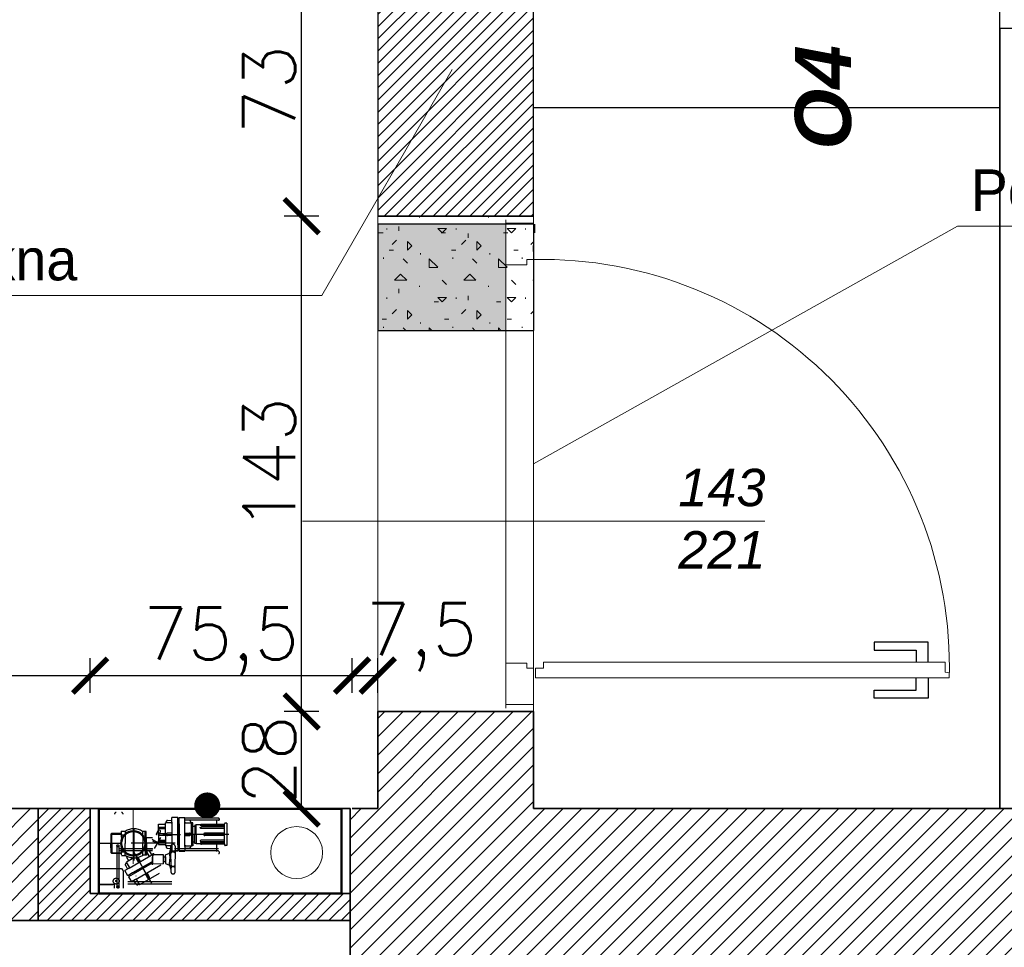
# Model space of a CAD drawing. Header units: millimetres. Extents: x -587 to 358276, y -26688 to 221215.
# Tile 244 of 256: x 14642 to 14926, y 10824 to 11092. Entities that reach past the tile are written whole.
import ezdxf
from ezdxf.lldxf.tags import DXFTag

# ---------------------------------------------------------------- set-up
doc = ezdxf.new("R2010")
doc.units = ezdxf.units.MM
doc.header["$MEASUREMENT"] = 0
doc.linetypes.add('ACAD_ISO10W100', pattern=[18, 12, -3, 0, -3])
doc.linetypes.add('DASHED', pattern=[19.05, 12.7, -6.35])
for name, color, linetype, lineweight in [('A_istniejące ściany', 7, 'Continuous', 35), ('A_l.przerywana', 250, 'ICAD_ISO03W100', 9), ('A_opisy', 166, 'Continuous', 15), ('A_projektowane sciany', 5, 'Continuous', 35), ('A_ściany projektowane', 5, 'Continuous', 35), ('k_wyburzenia widoczne', 252, 'PNEUMATIC2', 30), ('l. przekrojowa', 1, 'Continuous', 30), ('l.przekrojowa', 5, 'Continuous', 30), ('l.przerywana', 104, 'ICAD_ISO03W100', 5), ('l.wypełnien', 253, 'Continuous', 5), ('WYMIAROWA', 1, 'Continuous', 20), ('wymiarowanie', 176, 'Continuous', 9)]:
    doc.layers.add(name, color=color, linetype=linetype, lineweight=lineweight)
doc.layers.add('osie', color=8, linetype='ACAD_ISO10W100')
doc.layers.add('stolarka', color=1, linetype='Continuous')
doc.styles.add('ARIALL', font='GOTHIC.TTF', dxfattribs={"height": 40})
doc.styles.add('ROMANS', font='romans')
doc.styles.add('styl2', font='simplex.shx')
tags = doc.linetypes.add('ICAD_ISO03W100', pattern=[30, 12, -18]).pattern_tags.tags
tags[6:7] = [DXFTag(74, 4), DXFTag(75, 0), DXFTag(340, '0'), DXFTag(46, 1.0), DXFTag(50, 0.0), DXFTag(44, 0.0), DXFTag(45, 0.0)]
tags[4:5] = [DXFTag(74, 4), DXFTag(75, 0), DXFTag(340, '0'), DXFTag(46, 1.0), DXFTag(50, 0.0), DXFTag(44, 0.0), DXFTag(45, 0.0)]
doc.linetypes.add('PNEUMATIC2', pattern='A,0.5,-0.25,["//",Standard,S=0.2,R=0,X=-0.1,Y=-0.1],-0.25', length=1)
doc.dimstyles.new('Kopia I_1.100', dxfattribs={"dimtxt": 15, "dimasz": 10, "dimexe": 5, "dimexo": 1, "dimgap": 1.5, "dimtad": 1, "dimdec": 1, "dimrnd": 0.5, "dimtxsty": 'styl2', "dimblk": 'ARCHTICK', "dimcen": 5, "dimadec": 0, "dimazin": 0, "dimtfac": 1, "dimtdec": 1, "dimtmove": 0, "dimatfit": 3, "dimldrblk": 'ARCHTICK', "dimfxl": 10, "dimfxlon": 1, "dimarcsym": 0})
pattern_1 = [(45, (4866.0028, 29.4387), (-1.76776695, 1.76776695), [])]
pattern_2 = [(0, (0, 0), (20, 20), [2.5, -17.5]), (90, (0, 0), (-20, 20), [2.5, -17.5]), (135, (2.5, 0), (-20, 1e-15), [3.535534, -24.748738]), (0, (2.5, 11.25), (20, 20), [2.5, -17.5]), (45, (3.75, 10), (1e-15, 20), [1.767766, -26.516504]), (135, (3.75, 10), (-20, 1e-15), [1.767766, -26.516504]), (0, (10, 16.25), (20, 20), [3.535534, -16.464466]), (45, (10, 16.25), (1e-15, 20), [2.5, -25.784272]), (135, (13.536, 16.25), (-20, 1e-15), [2.5, -25.784272]), (90, (13.75, 5), (-20, 20), [2.5, -17.5]), (45, (13.75, 5), (1e-15, 20), [1.767766, -26.516504]), (135, (15, 6.25), (-20, 1e-15), [1.767766, -26.516504]), (0, (2.5, 5), (20, 20), [1.25, -16.75]), (0, (17.5, 10), (20, 20), [1.25, -16.75]), (90, (11.25, 12.5), (-20, 20), [1.25, -16.75]), (135, (13.75, 1.25), (-20, 1e-15), [1.767766, -26.516504]), (135, (5, 15), (-20, 1e-15), [1.767766, -26.516504]), (45, (9.375, 6.562), (1e-15, 20), [1.767766, -26.516504]), (90, (6.875, 2.5), (-20, 20), [0.3125, -19.6875]), (90, (7.812, 10.938), (-20, 20), [0.3125, -19.6875]), (90, (17.188, 14.375), (-20, 20), [0.3125, -19.6875]), (90, (17.5, 3.75), (-20, 20), [0.3125, -19.6875])]

# ---------------------------------------------------------------- blocks, each defined once
blk = doc.blocks.new('_ArchTick')
at = {"color": 0, "linetype": 'ByBlock', "const_width": 0.15}
blk.add_lwpolyline([(-0.5, -0.5), (0.5, 0.5)], dxfattribs=at)
blk = doc.blocks.new('*D4176')
at = {"layer": 'Defpoints', "color": 0}
for p in [(14723.23, 10891.76), (14745.19, 10891.76), (14745.19, 10863.76)]:
    blk.add_point(p, dxfattribs=at)
at = {"layer": 'wymiarowanie', "color": 0, "lineweight": -2}
for p, q in [((14728.23, 10891.76), (14718.23, 10891.76)), ((14723.23, 10863.76), (14723.23, 10891.76)), ((14728.23, 10863.76), (14718.23, 10863.76))]:
    blk.add_line(p, q, dxfattribs=at)
at = {"layer": 'wymiarowanie', "color": 0, "lineweight": -2, "xscale": 10, "yscale": 10, "zscale": 10}
for p, rotation in [((14723.23, 10891.76), 90), ((14723.23, 10863.76), 270)]:
    blk.add_blockref('_ArchTick', p, dxfattribs=dict(at, rotation=rotation))
at = {"layer": 'wymiarowanie', "color": 0, "insert": (14713.85, 10877.76), "char_height": 15, "attachment_point": 5, "rotation": 90, "style": 'styl2'}
blk.add_mtext('28', dxfattribs=at)
blk = doc.blocks.new('*D4177')
at = {"layer": 'Defpoints', "color": 0}
for p in [(14723.23, 11034.76), (14745.19, 11034.76), (14745.19, 10891.76)]:
    blk.add_point(p, dxfattribs=at)
at = {"layer": 'wymiarowanie', "color": 0, "lineweight": -2}
for p, q in [((14728.23, 11034.76), (14718.23, 11034.76)), ((14723.23, 10891.76), (14723.23, 11034.76)), ((14728.23, 10891.76), (14718.23, 10891.76))]:
    blk.add_line(p, q, dxfattribs=at)
at = {"layer": 'wymiarowanie', "color": 0, "lineweight": -2, "xscale": 10, "yscale": 10, "zscale": 10}
for p, rotation in [((14723.23, 11034.76), 90), ((14723.23, 10891.76), 270)]:
    blk.add_blockref('_ArchTick', p, dxfattribs=dict(at, rotation=rotation))
at = {"layer": 'wymiarowanie', "color": 0, "insert": (14713.85, 10963.26), "char_height": 15, "attachment_point": 5, "rotation": 90, "style": 'styl2'}
blk.add_mtext('143', dxfattribs=at)
blk = doc.blocks.new('*D4178')
at = {"layer": 'Defpoints', "color": 0}
for p in [(14723.23, 11107.92), (14737.05, 11107.92), (14745.19, 11034.76)]:
    blk.add_point(p, dxfattribs=at)
at = {"layer": 'wymiarowanie', "color": 0, "lineweight": -2}
for p, q in [((14728.23, 11107.92), (14718.23, 11107.92)), ((14723.23, 11034.76), (14723.23, 11107.92)), ((14728.23, 11034.76), (14718.23, 11034.76))]:
    blk.add_line(p, q, dxfattribs=at)
at = {"layer": 'wymiarowanie', "color": 0, "lineweight": -2, "xscale": 10, "yscale": 10, "zscale": 10}
for p, rotation in [((14723.23, 11107.92), 90), ((14723.23, 11034.76), 270)]:
    blk.add_blockref('_ArchTick', p, dxfattribs=dict(at, rotation=rotation))
at = {"layer": 'wymiarowanie', "color": 0, "insert": (14713.85, 11071.34), "char_height": 15, "attachment_point": 5, "rotation": 90, "style": 'styl2'}
blk.add_mtext('73', dxfattribs=at)
blk = doc.blocks.new('*D4216')
at = {"layer": 'Defpoints', "color": 0}
for p in [(14662.19, 10902.14), (14511.19, 10878.76), (14662.19, 10863.71)]:
    blk.add_point(p, dxfattribs=at)
at = {"layer": 'wymiarowanie', "color": 0, "lineweight": -2}
for p, q in [((14511.19, 10897.14), (14511.19, 10907.14)), ((14662.19, 10897.14), (14662.19, 10907.14)), ((14511.19, 10902.14), (14662.19, 10902.14))]:
    blk.add_line(p, q, dxfattribs=at)
at = {"layer": 'wymiarowanie', "color": 0, "lineweight": -2, "xscale": 10, "yscale": 10, "zscale": 10, "rotation": 180}
blk.add_blockref('_ArchTick', (14511.19, 10902.14), dxfattribs=at)
at = {"layer": 'wymiarowanie', "color": 0, "lineweight": -2, "xscale": 10, "yscale": 10, "zscale": 10}
blk.add_blockref('_ArchTick', (14662.19, 10902.14), dxfattribs=at)
at = {"layer": 'wymiarowanie', "color": 0, "insert": (14586.69, 10911.33), "char_height": 15, "attachment_point": 5, "style": 'styl2'}
blk.add_mtext('151', dxfattribs=at)
blk = doc.blocks.new('*D4217')
at = {"layer": 'Defpoints', "color": 0}
for p in [(14737.78, 10902.14), (14662.19, 10863.71), (14737.78, 10863.76)]:
    blk.add_point(p, dxfattribs=at)
at = {"layer": 'wymiarowanie', "color": 0, "lineweight": -2}
for p, q in [((14662.19, 10897.14), (14662.19, 10907.14)), ((14737.78, 10897.14), (14737.78, 10907.14)), ((14662.19, 10902.14), (14737.78, 10902.14))]:
    blk.add_line(p, q, dxfattribs=at)
at = {"layer": 'wymiarowanie', "color": 0, "lineweight": -2, "xscale": 10, "yscale": 10, "zscale": 10, "rotation": 180}
blk.add_blockref('_ArchTick', (14662.19, 10902.14), dxfattribs=at)
at = {"layer": 'wymiarowanie', "color": 0, "lineweight": -2, "xscale": 10, "yscale": 10, "zscale": 10}
blk.add_blockref('_ArchTick', (14737.78, 10902.14), dxfattribs=at)
at = {"layer": 'wymiarowanie', "color": 0, "insert": (14699.98, 10912.02), "char_height": 15, "attachment_point": 5, "style": 'styl2'}
blk.add_mtext('75,5', dxfattribs=at)
blk = doc.blocks.new('*D4218')
at = {"layer": 'Defpoints', "color": 0}
for p in [(14745.19, 10902.14), (14745.19, 10891.76), (14737.78, 10863.76)]:
    blk.add_point(p, dxfattribs=at)
at = {"layer": 'wymiarowanie', "color": 0, "lineweight": -2}
for p, q in [((14737.78, 10897.14), (14737.78, 10907.14)), ((14745.19, 10897.14), (14745.19, 10907.14)), ((14737.78, 10902.14), (14745.19, 10902.14))]:
    blk.add_line(p, q, dxfattribs=at)
at = {"layer": 'wymiarowanie', "color": 0, "lineweight": -2, "xscale": 10, "yscale": 10, "zscale": 10, "rotation": 180}
blk.add_blockref('_ArchTick', (14737.78, 10902.14), dxfattribs=at)
at = {"layer": 'wymiarowanie', "color": 0, "lineweight": -2, "xscale": 10, "yscale": 10, "zscale": 10}
blk.add_blockref('_ArchTick', (14745.19, 10902.14), dxfattribs=at)
at = {"layer": 'wymiarowanie', "color": 0, "insert": (14757.79, 10913.24), "char_height": 15, "attachment_point": 5, "style": 'styl2'}
blk.add_mtext('7,5', dxfattribs=at)

msp = doc.modelspace()

# ---------------------------------------------------------------- hatches: boundary and pattern name
at = {"layer": 'k_wyburzenia widoczne', "linetype": 'Continuous', "lineweight": 5}
h = msp.add_hatch(dxfattribs=at)
h.set_pattern_fill('CONCRE', color=1, scale=20, style=0)
h.set_pattern_definition(pattern_2)
h.paths.add_polyline_path([(14245.21, 11058.45), (14245.21, 11072.96), (14180.19, 11072.96), (14180.19, 11105.96), (14125.19, 11105.96), (14125.19, 11102.7), (14125.19, 11101.75), (14125.19, 11081.75), (14125.19, 11081.35), (14125.19, 11078.45), (14125.19, 11058.45)])
h.paths.add_polyline_path([(14511.19, 11134.76), (14662.1, 11134.76), (14662.1, 11152.76), (14511.19, 11152.76)])
h.paths.add_polyline_path([(14470.19, 11058.45), (14470.19, 11072.96), (14324.12, 11072.96), (14324.12, 11072.16), (14324.12, 11058.45)])
h.paths.add_polyline_path([(14686.77, 11036.39), (14686.77, 10987.6), (14857.75, 10987.6), (14857.75, 11036.39)], flags=9)
h.paths.add_polyline_path([(14745.19, 11032.49), (14745.19, 11001.76), (14782.19, 11001.76), (14782.19, 11032.49)], flags=16)
h.paths.add_polyline_path([(14719.69, 11152.76), (14719.69, 11134.76), (14745.19, 11134.76), (14745.19, 11152.76), (14719.69, 11152.76)])
h.paths.add_polyline_path([(14101.19, 11044.1), (14101.19, 11058.45), (14125.19, 11058.45), (14125.19, 11044.1)])
h = msp.add_hatch(dxfattribs=at)
h.set_pattern_fill('CONCRE', color=1, scale=20, style=0)
h.set_pattern_definition(pattern_2)
h.paths.add_polyline_path([(14745.19, 11034.76), (14790.19, 11034.76), (14790.19, 11001.76), (14745.19, 11001.76)])
at = {"layer": 'l.wypełnien'}
h = msp.add_hatch(dxfattribs=at)
h.set_pattern_fill('ANSI31', color=5, scale=20, style=0)
h.set_pattern_definition(pattern_1)
h.paths.add_polyline_path([(14745.19, 11107.92), (14745.19, 11034.76), (14790.19, 11034.76), (14790.19, 11107.92), (14745.19, 11107.92)])
h = msp.add_hatch(dxfattribs=at)
h.set_pattern_fill('ANSI31', color=256, scale=30, style=0)
h.set_pattern_definition([(45, (4866.0028, 29.4387), (-2.6516504, 2.6516504), [])])
h.paths.add_polyline_path([(13753.19, 10314.27), (13753.19, 10569.23), (13798.19, 10569.23), (13798.19, 10431.96), (13925.57, 10431.96), (14234.19, 10431.96), (14260.23, 10431.96), (14282.72, 10431.96), (14282.72, 10388.78), (14271.31, 10388.78), (14242.25, 10388.78), (13798.19, 10388.78), (13798.19, 10314.27)])
h.paths.add_polyline_path([(14790.19, 10863.76), (14924.81, 10863.76), (14991.49, 10863.76), (14991.49, 10849.37), (14991.49, 10837.51), (14991.49, 10821.43), (14932.23, 10821.43), (14932.23, 10811.42), (14932.23, 10811.37), (14932.23, 10811.31), (14932.23, 10811.37), (14932.23, 10805.43), (14932.23, 10811.31), (14932.22, 10805.43), (14932.23, 10794.67), (14932.23, 10758.17), (14932.23, 10741.42), (14932.23, 10741.37), (14932.23, 10735.43), (14932.23, 10596.21), (14918.23, 10596.21), (14918.23, 10821.43), (14756.23, 10821.43), (14744.23, 10821.43), (14737.19, 10821.43), (14737.19, 10831.43), (14737.19, 10863.76), (14745.19, 10863.76), (14745.19, 10891.76), (14790.19, 10891.76)])
h.paths.add_polyline_path([(14436.47, 10823.96), (14597.23, 10823.96), (14597.23, 10760.96), (14614.23, 10760.96), (14614.23, 10823.43), (14634.19, 10823.43), (14634.19, 10831.43), (14647.19, 10831.43), (14647.19, 10863.76), (14635.78, 10863.76), (14511.19, 10863.76), (14511.19, 10862.96), (14470.19, 10862.96), (14436.47, 10862.96)])
h.paths.add_polyline_path([(14260.23, 10823.96), (14294.47, 10823.96), (14294.47, 10862.96), (14254.19, 10862.96), (14254.19, 10823.96), (14260.23, 10823.96)])
h.paths.add_polyline_path([(14294.47, 10823.96), (14294.47, 10862.96), (14314.47, 10862.96), (14314.47, 10823.96)])
h.paths.add_polyline_path([(14416.47, 10823.96), (14436.47, 10823.96), (14436.47, 10862.96), (14416.47, 10862.96)])
h.paths.add_polyline_path([(14234.19, 10823.96), (14254.19, 10823.96), (14254.19, 10862.96), (14234.19, 10862.96)])
h.paths.add_polyline_path([(14470.19, 10862.96), (14470.19, 10878.76), (14511.19, 10878.76), (14511.19, 10862.96)])
h.paths.add_polyline_path([(14234.19, 10451.96), (14234.19, 10431.96), (14260.23, 10431.96), (14260.23, 10451.96)])
h.paths.add_polyline_path([(14234.19, 10803.96), (14260.23, 10803.96), (14260.23, 10823.96), (14234.19, 10823.96)])
h = msp.add_hatch(dxfattribs=at)
h.set_pattern_fill('ANSI31', color=5, scale=20, style=0)
h.set_pattern_definition(pattern_1)
h.paths.add_polyline_path([(14662.19, 10839.21), (14737.19, 10839.21), (14737.19, 10831.43), (14647.19, 10831.43), (14647.19, 10863.76), (14662.19, 10863.76)])

# ---------------------------------------------------------------- linework, layer by layer
at = {"color": 5, "lineweight": 9}
for p, q in [((14782.19, 11033.76), (14782.19, 11020.76)), ((14790.19, 11032.76), (14782.19, 11032.76)), ((14790.19, 11022.28), (14790.19, 11033.76)), ((14782.19, 11020.76), (14788.21, 11020.76)), ((14788.21, 11020.76), (14788.21, 11022.28)), ((14788.21, 11022.28), (14790.19, 11022.28)), ((14782.19, 10892.76), (14782.19, 10905.76)), ((14782.19, 10905.76), (14788.21, 10905.76)), ((14788.21, 10905.76), (14788.21, 10904.25)), ((14788.21, 10904.25), (14790.19, 10904.25)), ((14790.19, 10904.25), (14790.19, 10892.76)), ((14790.19, 10893.76), (14782.19, 10893.76))]:
    msp.add_line(p, q, dxfattribs=at)
at = {"layer": 'A_istniejące ściany', "color": 7}
for points in [[(14790.19, 11034.76), (14745.19, 11034.76)], [(14745.19, 10891.76), (14745.19, 10863.76)], [(14790.19, 10891.76), (14745.19, 10891.76)], [(14790.19, 10863.76), (14790.19, 10891.76)], [(14737.19, 10863.76), (14737.19, 10821.43)], [(14745.19, 10863.76), (14737.78, 10863.76)], [(14991.49, 10863.76), (14790.19, 10863.76)], [(14790.19, 10863.76), (14907.87, 10863.76)]]:
    msp.add_lwpolyline(points, dxfattribs=at)
at = {"layer": 'A_istniejące ściany', "color": 7, "ltscale": 15}
msp.add_lwpolyline([(14635.78, 10863.76), (14647.19, 10863.76), (14647.19, 10831.43), (14634.19, 10831.43)], dxfattribs=at)
at = {"layer": 'A_l.przerywana', "color": 7, "ltscale": 0.3}
msp.add_lwpolyline([(14790.19, 11108.02), (14790.19, 11032.59)], dxfattribs=at)
at = {"layer": 'A_opisy'}
msp.add_line((14723.45, 10946.76), (14856.92, 10946.76), dxfattribs=at)
at = {"layer": 'A_opisy', "const_width": 3.75}
msp.add_lwpolyline([(14697.85, 10864.65, 1), (14694.1, 10864.65, 1)], format="xyb", close=True, dxfattribs=at)
at = {"layer": 'A_projektowane sciany', "color": 5}
msp.add_lwpolyline([(14737.19, 10863.76), (14647.19, 10863.76), (14647.19, 10831.43), (14737.19, 10831.43)], close=True, dxfattribs=at)
at = {"layer": 'A_ściany projektowane'}
for q in [(14662.19, 10863.76), (14737.19, 10839.21)]:
    msp.add_line((14662.19, 10839.21), q, dxfattribs=at)
at = {"layer": 'k_wyburzenia widoczne', "color": 1, "ltscale": 20}
for points in [[(14924.81, 11088.97), (14924.81, 11205.81)], [(15178.81, 11088.97), (14924.81, 11088.97)], [(14924.81, 11088.97), (14924.81, 10863.76)], [(14924.81, 11066.11), (14790.19, 11066.11)]]:
    msp.add_lwpolyline(points, dxfattribs=at)
at = {"layer": 'k_wyburzenia widoczne', "color": 1, "linetype": 'ICAD_ISO03W100', "ltscale": 0.3}
for points in [[(14924.81, 10863.76), (14924.81, 11088.97)], [(14924.81, 10863.76), (14924.81, 11066.11)]]:
    msp.add_lwpolyline(points, dxfattribs=at)
at = {"layer": 'k_wyburzenia widoczne', "color": 1, "ltscale": 15}
for points in [[(14745.19, 11032.49), (14745.19, 11001.76)], [(14790.19, 11032.49), (14745.19, 11032.49)], [(14790.19, 11032.49), (14790.19, 11001.76)], [(14745.19, 11001.76), (14790.19, 11001.76)]]:
    msp.add_lwpolyline(points, dxfattribs=at)
at = {"layer": 'k_wyburzenia widoczne', "linetype": 'Continuous', "lineweight": 13, "ltscale": 15}
msp.add_lwpolyline([(14790.58, 11032.49), (14790.58, 11029.99)], dxfattribs=at)
at = {"layer": 'k_wyburzenia widoczne', "ltscale": 15}
for points in [[(14790.19, 11025.47), (14790.19, 11026.32)], [(14790.19, 11026.32), (14790.19, 11025.47)], [(14790.19, 11025.47), (14790.19, 11026.32)], [(14790.19, 11026.32), (14790.19, 11025.47)], [(14790.19, 11025.47), (14790.19, 11024.63)], [(14790.19, 11024.63), (14790.19, 11025.47)], [(14790.19, 11025.47), (14790.19, 11024.63)], [(14790.19, 11024.63), (14790.19, 11025.47)]]:
    msp.add_lwpolyline(points, dxfattribs=at)
at = {"layer": 'l. przekrojowa', "color": 5}
msp.add_lwpolyline([(14745.19, 11107.92), (14745.19, 11034.76), (14790.19, 11034.76), (14790.19, 11107.92)], dxfattribs=at)
at = {"layer": 'l.przekrojowa', "color": 7}
for p in [(14662.19, 10863.76), (14737.19, 10839.21)]:
    msp.add_line(p, (14737.19, 10863.76), dxfattribs=at)
at = {"layer": 'l.przerywana', "color": 7, "lineweight": 13, "ltscale": 0.3}
for points in [[(14745.19, 10891.76), (14745.19, 11263.76)], [(14790.19, 10865.45), (14790.19, 11003.46)]]:
    msp.add_lwpolyline(points, dxfattribs=at)
at = {"layer": 'l.przerywana', "color": 5, "ltscale": 0.3}
msp.add_lwpolyline([(14782.19, 10893.76), (14782.19, 11032.76), (14790.19, 11032.76), (14790.19, 10893.76)], close=True, dxfattribs=at)
at = {"layer": 'l.wypełnien'}
msp.add_line((14790.19, 10963.26), (14912.56, 11031.94), dxfattribs=at)
at = {"layer": 'osie', "color": 1, "linetype": 'DASHED'}
for p, q in [((14687.49, 10861.21), (14685.79, 10861.21)), ((14685.79, 10859.81), (14685.79, 10861.21)), ((14687.49, 10859.61), (14687.49, 10861.21)), ((14687.85, 10861.21), (14689.55, 10861.21)), ((14687.85, 10859.31), (14687.85, 10861.21)), ((14689.55, 10852.81), (14689.55, 10861.21)), ((14681.89, 10856.31), (14681.89, 10859.29)), ((14681.89, 10859.29), (14683.89, 10859.29)), ((14681.89, 10858.38), (14683.89, 10858.38)), ((14683.89, 10856.31), (14683.89, 10859.61)), ((14683.89, 10856.31), (14683.89, 10859.61)), ((14685.59, 10859.61), (14683.89, 10859.61)), ((14683.89, 10859.14), (14683.89, 10859.29)), ((14684.14, 10859.61), (14684.14, 10859.93)), ((14684.53, 10860.33), (14685.79, 10860.37)), ((14685.79, 10859.81), (14685.79, 10851.41)), ((14687.49, 10853.34), (14687.49, 10859.61)), ((14687.49, 10859.31), (14687.67, 10858.61)), ((14687.85, 10859.31), (14687.67, 10858.61)), ((14687.67, 10858.61), (14687.67, 10854.01)), ((14687.67, 10854.01), (14687.67, 10858.61)), ((14687.85, 10859.29), (14687.85, 10853.01)), ((14699.21, 10860.96), (14689.55, 10860.96)), ((14690.81, 10860.33), (14689.55, 10860.37)), ((14699.21, 10860.36), (14689.55, 10860.36)), ((14689.75, 10859.61), (14691.45, 10859.61)), ((14691.2, 10859.61), (14691.2, 10859.93)), ((14691.8, 10859.66), (14691.45, 10859.66)), ((14691.45, 10856.31), (14691.45, 10859.66)), ((14691.45, 10856.31), (14691.45, 10859.61)), ((14691.45, 10859.14), (14691.45, 10859.29)), ((14691.45, 10856.31), (14691.45, 10859.29)), ((14691.8, 10856.31), (14691.8, 10859.66)), ((14692.35, 10858.59), (14691.8, 10858.59)), ((14692.75, 10858.96), (14692.35, 10858.96)), ((14692.35, 10858.96), (14692.35, 10856.31)), ((14694.04, 10859.01), (14692.75, 10859.01)), ((14692.75, 10856.31), (14692.75, 10859.01)), ((14692.75, 10856.31), (14692.75, 10858.96)), ((14700.95, 10858.86), (14693.96, 10858.86)), ((14700.95, 10859.16), (14694.35, 10859.16)), ((14700.95, 10858.45), (14694.35, 10858.45)), ((14698.76, 10859.16), (14698.76, 10860.36)), ((14700.95, 10853.61), (14700.95, 10859.31)), ((14701.65, 10859.51), (14701.15, 10859.51)), ((14701.65, 10859.51), (14701.65, 10853.11)), ((14668.38, 10856.59), (14668.18, 10856.39)), ((14668.18, 10856.39), (14671.18, 10856.4)), ((14668.18, 10856.39), (14668.19, 10853.69)), ((14671.17, 10856.6), (14668.38, 10856.59)), ((14668.38, 10856.59), (14668.41, 10850.8)), ((14671.17, 10857.2), (14671.19, 10853.71)), ((14671.17, 10857.2), (14672.28, 10857.2)), ((14671.18, 10856.18), (14672.29, 10856.18)), ((14672.28, 10857.2), (14672.3, 10853.71)), ((14674.8, 10857.91), (14674.8, 10848.73)), ((14678.38, 10857.17), (14677.32, 10857.16)), ((14677.32, 10857.16), (14677.34, 10853.74)), ((14678.04, 10853.74), (14678.03, 10857.17)), ((14678.4, 10853.74), (14678.38, 10857.17)), ((14678.39, 10855.4), (14680.2, 10855.41)), ((14681.28, 10856.41), (14682.13, 10857.88)), ((14681.72, 10853.96), (14682.57, 10855.43)), ((14682.43, 10856.97), (14681.84, 10855.85)), ((14681.89, 10857.97), (14683.89, 10857.97)), ((14681.89, 10856.53), (14683.89, 10856.53)), ((14681.89, 10856.31), (14681.89, 10853.33)), ((14681.89, 10856.1), (14683.89, 10856.1)), ((14682.01, 10857.66), (14682.28, 10857.5)), ((14683.11, 10856.31), (14688.26, 10856.31)), ((14683.89, 10856.31), (14683.89, 10853.33)), ((14683.89, 10856.31), (14683.89, 10853.01)), ((14685.79, 10856.61), (14684.44, 10856.61)), ((14685.79, 10856.01), (14684.46, 10856.02)), ((14702.24, 10856.31), (14687.09, 10856.31)), ((14689.55, 10856.61), (14690.88, 10856.61)), ((14689.55, 10856.01), (14690.9, 10856.01)), ((14691.45, 10856.31), (14691.45, 10853.33)), ((14691.45, 10856.31), (14691.45, 10852.96)), ((14691.45, 10856.31), (14691.45, 10853.01)), ((14691.8, 10856.31), (14691.8, 10852.96)), ((14692.35, 10853.66), (14692.35, 10856.31)), ((14692.75, 10856.31), (14692.75, 10853.61)), ((14692.75, 10856.31), (14692.75, 10853.66)), ((14700.95, 10857.98), (14694.35, 10857.98)), ((14700.95, 10856.64), (14695.28, 10856.64)), ((14700.95, 10855.99), (14695.28, 10855.99)), ((14671.19, 10853.71), (14664.69, 10853.71)), ((14686.72, 10853.75), (14668.19, 10853.75)), ((14668.21, 10851), (14668.19, 10853.69)), ((14669.89, 10853.01), (14669.89, 10841.11)), ((14670.49, 10853.01), (14670.49, 10841.11)), ((14671.19, 10850.41), (14671.19, 10853.71)), ((14672.31, 10850.22), (14672.3, 10853.71)), ((14677.27, 10852.67), (14677.34, 10852.54)), ((14677.35, 10850.31), (14677.34, 10853.74)), ((14678.04, 10853.74), (14678.06, 10850.31)), ((14678.4, 10853.74), (14678.41, 10850.31)), ((14680.05, 10854.92), (14680.33, 10854.76)), ((14680.15, 10854.45), (14681.54, 10853.65)), ((14680.33, 10854.76), (14681.72, 10853.96)), ((14681.54, 10853.65), (14680.69, 10852.18)), ((14681.89, 10854.66), (14683.89, 10854.66)), ((14681.89, 10854.24), (14683.89, 10854.24)), ((14681.89, 10853.33), (14683.89, 10853.33)), ((14683.89, 10853.48), (14683.89, 10853.33)), ((14685.59, 10853.01), (14683.89, 10853.01)), ((14684.14, 10853.01), (14684.14, 10852.7)), ((14685.51, 10849.19), (14685.49, 10852.86)), ((14686.7, 10852.91), (14686.72, 10849.2)), ((14687.49, 10853.31), (14687.67, 10854.01)), ((14687.49, 10853.34), (14687.49, 10853.01)), ((14687.49, 10853.01), (14687.49, 10851.41)), ((14687.85, 10853.31), (14687.67, 10854.01)), ((14687.85, 10853.01), (14687.85, 10851.41)), ((14689.55, 10852.81), (14689.55, 10851.41)), ((14689.75, 10853.01), (14691.45, 10853.01)), ((14691.2, 10853.01), (14691.2, 10852.7)), ((14691.45, 10853.48), (14691.45, 10853.33)), ((14691.8, 10852.96), (14691.45, 10852.96)), ((14692.35, 10854.03), (14691.8, 10854.03)), ((14692.75, 10853.66), (14692.35, 10853.66)), ((14694.04, 10853.61), (14692.75, 10853.61)), ((14700.95, 10853.76), (14693.96, 10853.76)), ((14700.95, 10854.65), (14694.35, 10854.65)), ((14700.95, 10854.18), (14694.35, 10854.18)), ((14700.95, 10853.46), (14694.35, 10853.46)), ((14698.76, 10851.36), (14698.76, 10853.46)), ((14700.95, 10853.61), (14700.95, 10853.31)), ((14701.65, 10853.11), (14701.15, 10853.11)), ((14668.21, 10851), (14671.2, 10851.02)), ((14668.41, 10850.8), (14668.21, 10851)), ((14671.2, 10850.81), (14668.41, 10850.8)), ((14699.21, 10852.16), (14670.49, 10852.16)), ((14699.21, 10851.56), (14670.49, 10851.56)), ((14671.2, 10851.24), (14672.31, 10851.24)), ((14671.2, 10850.22), (14672.31, 10850.22)), ((14673.42, 10846.54), (14680.69, 10850.74)), ((14674.8, 10851.14), (14677.39, 10846.66)), ((14678.41, 10850.31), (14677.35, 10850.31)), ((14677.95, 10851.35), (14678.08, 10851.42)), ((14678.05, 10851.41), (14678.35, 10851.58)), ((14679.2, 10850.11), (14678.35, 10851.58)), ((14678.4, 10852.08), (14680.22, 10852.09)), ((14678.48, 10851.37), (14678.75, 10851.52)), ((14679.29, 10851.39), (14679.96, 10850.32)), ((14680.22, 10850.83), (14680.21, 10849.17)), ((14680.21, 10849.17), (14680.22, 10850.48)), ((14680.22, 10850.48), (14683.29, 10850.46)), ((14683.29, 10850.46), (14683.28, 10847.84)), ((14683.28, 10849.84), (14683.93, 10849.84)), ((14683.92, 10850.39), (14685.12, 10850.89)), ((14683.93, 10849.18), (14683.92, 10850.39)), ((14683.93, 10849.84), (14683.93, 10849.18)), ((14684.53, 10852.3), (14685.79, 10852.26)), ((14685.12, 10850.89), (14685.5, 10852.15)), ((14685.12, 10850.89), (14685.13, 10849.19)), ((14687.49, 10851.41), (14685.79, 10851.41)), ((14687.85, 10851.41), (14689.55, 10851.41)), ((14690.81, 10852.3), (14689.55, 10852.26)), ((14672.34, 10847.38), (14672.93, 10846.26)), ((14672.76, 10848.07), (14672.49, 10847.91)), ((14674.82, 10849.54), (14672.64, 10848.28)), ((14673.49, 10846.81), (14672.64, 10848.28)), ((14679.87, 10848.3), (14674.44, 10845.17)), ((14680.05, 10847.99), (14674.62, 10844.85)), ((14675.3, 10843.28), (14682.57, 10847.48)), ((14679.38, 10847.81), (14675.39, 10845.51)), ((14679.38, 10847.81), (14675.39, 10845.51)), ((14676.19, 10848.14), (14675.51, 10849.31)), ((14676.71, 10848.44), (14676.04, 10849.59)), ((14679.89, 10848.32), (14679.38, 10847.81)), ((14680.07, 10848), (14679.38, 10847.81)), ((14679.87, 10848.3), (14680.15, 10848.47)), ((14680.2, 10847.5), (14680.21, 10849.17)), ((14680.21, 10849.17), (14680.2, 10847.86)), ((14680.2, 10847.86), (14683.28, 10847.84)), ((14683.28, 10848.5), (14683.93, 10848.49)), ((14683.93, 10849.15), (14683.92, 10847.94)), ((14683.92, 10847.94), (14685.12, 10847.44)), ((14683.93, 10848.49), (14683.93, 10849.15)), ((14685.12, 10847.44), (14685.13, 10849.14)), ((14685.12, 10847.44), (14685.5, 10846.18)), ((14685.51, 10849.14), (14685.49, 10845.47)), ((14686.7, 10845.42), (14686.72, 10849.14)), ((14671.19, 10846.31), (14664.69, 10846.31)), ((14671.69, 10845.81), (14671.69, 10840.81)), ((14673.42, 10846.54), (14672.2, 10845.84)), ((14673.05, 10844.37), (14672.2, 10845.84)), ((14674.44, 10845.17), (14673.05, 10844.37)), ((14674.62, 10844.85), (14673.23, 10844.05)), ((14673.23, 10844.05), (14674.08, 10842.58)), ((14674.34, 10846.1), (14674.3, 10846.11)), ((14674.7, 10845.32), (14675.39, 10845.51)), ((14674.88, 10845), (14675.39, 10845.51)), ((14675.38, 10844.3), (14675.37, 10844.27)), ((14682.13, 10845.04), (14676.42, 10841.74)), ((14679.98, 10842.18), (14677.39, 10846.66)), ((14678.07, 10844.88), (14678.74, 10843.71)), ((14678.59, 10845.18), (14679.25, 10844.03)), ((14664.69, 10841.81), (14668.69, 10841.81)), ((14669.19, 10841.81), (14664.69, 10841.81)), ((14669.19, 10840.81), (14669.19, 10841.81)), ((14669.94, 10842.81), (14669.44, 10842.81)), ((14669.94, 10842.81), (14669.44, 10842.81)), ((14669.46, 10843.78), (14669.5, 10843.59)), ((14669.69, 10842.56), (14669.69, 10843.06)), ((14669.69, 10842.56), (14669.69, 10843.06)), ((14669.87, 10842.03), (14669.92, 10841.83)), ((14670.44, 10841.11), (14669.94, 10841.11)), ((14670.19, 10840.86), (14670.19, 10841.36)), ((14685.79, 10842.56), (14670.49, 10842.56)), ((14685.79, 10841.96), (14670.49, 10841.96)), ((14675.3, 10843.28), (14674.08, 10842.58)), ((14675.48, 10841.93), (14674.81, 10843)), ((14675.57, 10843.21), (14676.42, 10841.74)), ((14676.29, 10841.95), (14676.02, 10841.8))]:
    msp.add_line(p, q, dxfattribs=at)
for centre, radius in [((14670.19, 10853.01), 0.3), ((14669.69, 10842.81), 0.85), ((14670.19, 10841.11), 0.325), ((14670.19, 10841.11), 0.3)]:
    msp.add_circle(centre, radius, dxfattribs=at)
for centre, radius, start, end in [((14669.69, 10862.11), 0.5, 90, 180), ((14671.19, 10862.11), 0.5, 0, 90), ((14684.54, 10859.93), 0.4, 92, 179.7276), ((14685.59, 10859.81), 0.2, 270, 0), ((14689.75, 10859.81), 0.2, 180, 270), ((14690.8, 10859.93), 0.4, 0.2724, 88), ((14694.35, 10858.76), 0.4, 90, 165.5225), ((14699.21, 10860.66), 0.3, 270, 90), ((14701.15, 10859.31), 0.2, 90, 180), ((14674.82, 10853.33), 4.58, 56.8666, 123.6636), ((14681.46, 10856.31), 0.2, 150, 240), ((14682.08, 10857.16), 0.4, 332, 59.7276), ((14684.44, 10856.31), 0.298, 89.6478, 274.8086), ((14690.9, 10856.31), 0.298, 269.6478, 94.8086), ((14695.28, 10856.31), 0.327, 90, 270), ((14684.54, 10852.7), 0.4, 180.2724, 268), ((14686.1, 10852.86), 0.605, 0.2651, 180.2651), ((14685.59, 10852.81), 0.2, 0, 90), ((14689.75, 10852.81), 0.2, 90, 180), ((14690.8, 10852.7), 0.4, 272, 359.7276), ((14694.35, 10853.86), 0.4, 194.4775, 270), ((14701.15, 10853.31), 0.2, 180, 270), ((14674.82, 10854.12), 4.58, 236.8666, 303.6636), ((14677.36, 10851.71), 5.04, 198.2791, 216.9146), ((14675.77, 10849.46), 0.298, 25.1914, 210.3522), ((14678.95, 10851.18), 0.4, 32, 119.7276), ((14679.38, 10850.21), 0.2, 210, 300), ((14686.1, 10851.93), 0.636, 198.2133, 342.3169), ((14686.11, 10850.66), 0.636, 18.2133, 162.3169), ((14699.21, 10851.06), 0.3, 270, 90), ((14672.69, 10847.56), 0.4, 120.2724, 208), ((14673.32, 10846.71), 0.2, 300, 30), ((14686.11, 10847.67), 0.636, 197.6831, 341.7867), ((14686.1, 10846.4), 0.636, 17.6831, 161.7867), ((14671.19, 10845.81), 0.5, 0, 90), ((14679, 10843.86), 0.298, 209.6478, 34.8086), ((14686.1, 10845.47), 0.605, 179.7349, 359.7349), ((14675.4, 10843.11), 0.2, 30, 120), ((14675.82, 10842.14), 0.4, 212, 299.7276)]:
    msp.add_arc(centre, radius, start, end, dxfattribs=at)
at = {"layer": 'osie', "color": 1, "linetype": 'DASHED', "extrusion": (0, 0, -1)}
msp.add_ellipse((14694.35, 10858.21), major_axis=(-0.387, 0), ratio=0.605026, start_param=4.712389, end_param=7.853982, dxfattribs=at)
at = {"layer": 'osie', "color": 1, "linetype": 'DASHED'}
msp.add_ellipse((14694.35, 10854.42), major_axis=(-0.387, 0), ratio=0.605026, start_param=4.712389, end_param=7.853982, dxfattribs=at)
at = {"layer": 'stolarka', "color": 5}
for p, q in [((14904.12, 10911.79), (14888.46, 10911.79)), ((14888.46, 10911.79), (14888.46, 10909.47)), ((14888.46, 10909.47), (14900.64, 10909.47)), ((14900.64, 10909.47), (14900.64, 10905.99)), ((14904.12, 10905.99), (14904.12, 10911.79)), ((14900.64, 10897.98), (14900.64, 10901.46)), ((14904.12, 10901.46), (14904.12, 10895.66)), ((14888.46, 10895.66), (14888.46, 10897.98)), ((14888.46, 10897.98), (14900.64, 10897.98)), ((14904.12, 10895.66), (14888.46, 10895.66))]:
    msp.add_line(p, q, dxfattribs=at)
at = {"layer": 'stolarka', "color": 5, "lineweight": 9}
for p, q in [((14790.76, 10904.25), (14790.76, 10901.46)), ((14793.06, 10904.25), (14790.76, 10904.25)), ((14909.03, 10905.99), (14793.06, 10905.99)), ((14793.06, 10905.99), (14793.06, 10904.25)), ((14909.03, 10903.15), (14909.03, 10905.99)), ((14790.76, 10901.46), (14910.19, 10901.46)), ((14910.18, 10902.97), (14909.03, 10903.15)), ((14910.19, 10901.46), (14910.18, 10902.97))]:
    msp.add_line(p, q, dxfattribs=at)
at = {"layer": 'stolarka', "color": 5, "linetype": 'ICAD_ISO03W100', "lineweight": 13, "ltscale": 0.3}
msp.add_arc((14792.67, 10904.74), 117.56, 358.4014, 91.2108, dxfattribs=at)
at = {"layer": 'WYMIAROWA', "color": 1, "lineweight": 50}
for p, q in [((14664.69, 10839.21), (14664.69, 10863.71)), ((14734.69, 10863.71), (14664.69, 10863.71)), ((14734.69, 10839.21), (14734.69, 10863.71)), ((14734.69, 10839.21), (14664.69, 10839.21))]:
    msp.add_line(p, q, dxfattribs=at)
at = {"layer": 'WYMIAROWA', "color": 1}
msp.add_line((14674.63, 10863.71), (14674.63, 10847.77), dxfattribs=at)
msp.add_circle((14721.79, 10851.05), 7.5, dxfattribs=at)
at = {"layer": 'WYMIAROWA', "color": 1, "lineweight": 50}
msp.add_circle((14674.63, 10853.71), 3.5, dxfattribs=at)
at = {"layer": 'wymiarowanie'}
for p, q in [((14729.01, 11011.91), (14766.64, 11077.09)), ((14912.56, 11031.94), (15176.22, 11031.94)), ((14518.15, 11011.91), (14729.01, 11011.91))]:
    msp.add_line(p, q, dxfattribs=at)

# ---------------------------------------------------------------- texts
at = {"layer": 'A_opisy', "ltscale": 0.3, "insert": (14882.05, 11084.17), "char_height": 16.2, "width": 109.7533, "attachment_point": 9, "rotation": 90, "style": 'ARIALL'}
msp.add_mtext('{\\fArial|b1|i1|c238|p34;O4}', dxfattribs=at)
at = {"layer": 'A_opisy', "ltscale": 0.3, "insert": (14789.68, 10961.85), "char_height": 10.8, "width": 109.7533, "attachment_point": 1, "style": 'ARIALL'}
msp.add_mtext('\\pxqc;{\\fArial|b0|i1|c238|p34;143\\P221}', dxfattribs=at)
at = {"layer": 'wymiarowanie', "color": 6, "linetype": 'Continuous', "char_height": 12, "width": 327.6277, "attachment_point": 3, "style": 'ROMANS'}
for s, insert in [('\\pxql;{\\fCentury Gothic|b0|i0|c238|p0;\\C256;Poszerzenie istniejącego otworu drzwiowego \\P }', (15244.02, 11048.29)), ('\\pxql;{\\fCentury Gothic|b0|i0|c238|p0;\\C256;Zamurowanie okna \\P }', (14849.61, 11028.26))]:
    msp.add_mtext(s, dxfattribs=dict(at, insert=insert))

# ---------------------------------------------------------------- dimensions: what is measured, and where the dimension line sits
at = {"layer": 'wymiarowanie'}
for base, p1, p2, picture, middle in [((14723.23, 11107.92), (14745.19, 11034.76), (14737.05, 11107.92), '*D4178', (14713.85, 11071.34)), ((14723.23, 11034.76), (14745.19, 10891.76), (14745.19, 11034.76), '*D4177', (14713.85, 10963.26)), ((14723.23, 10891.76), (14745.19, 10863.76), (14745.19, 10891.76), '*D4176', (14713.85, 10877.76))]:
    dim = msp.add_linear_dim(base=base, p1=p1, p2=p2, angle=90, dimstyle='Kopia I_1.100', override={"dimtmove": 1, "dimfxl": 5}, dxfattribs=at)
    dim.commit()
    dim.dimension.update_dxf_attribs({"geometry": picture, "text_midpoint": middle})
for base, p1, p2, picture, middle in [((14662.19, 10902.14), (14511.19, 10878.76), (14662.19, 10863.71), '*D4216', (14586.69, 10911.33)), ((14737.78, 10902.14), (14662.19, 10863.71), (14737.78, 10863.76), '*D4217', (14699.98, 10912.02))]:
    dim = msp.add_linear_dim(base=base, p1=p1, p2=p2, dimstyle='Kopia I_1.100', override={"dimtmove": 1, "dimfxl": 5}, dxfattribs=at)
    dim.commit()
    dim.dimension.update_dxf_attribs({"geometry": picture, "text_midpoint": middle})
dim = msp.add_linear_dim(base=(14745.19, 10902.14), p1=(14737.78, 10863.76), p2=(14745.19, 10891.76), dimstyle='Kopia I_1.100', override={"dimtmove": 1, "dimfxl": 5}, dxfattribs=at)
dim.commit()
dim.dimension.update_dxf_attribs({"geometry": '*D4218', "text_midpoint": (14757.79, 10903.36), "dimtype": 160})

doc.saveas('drawing.dxf')
